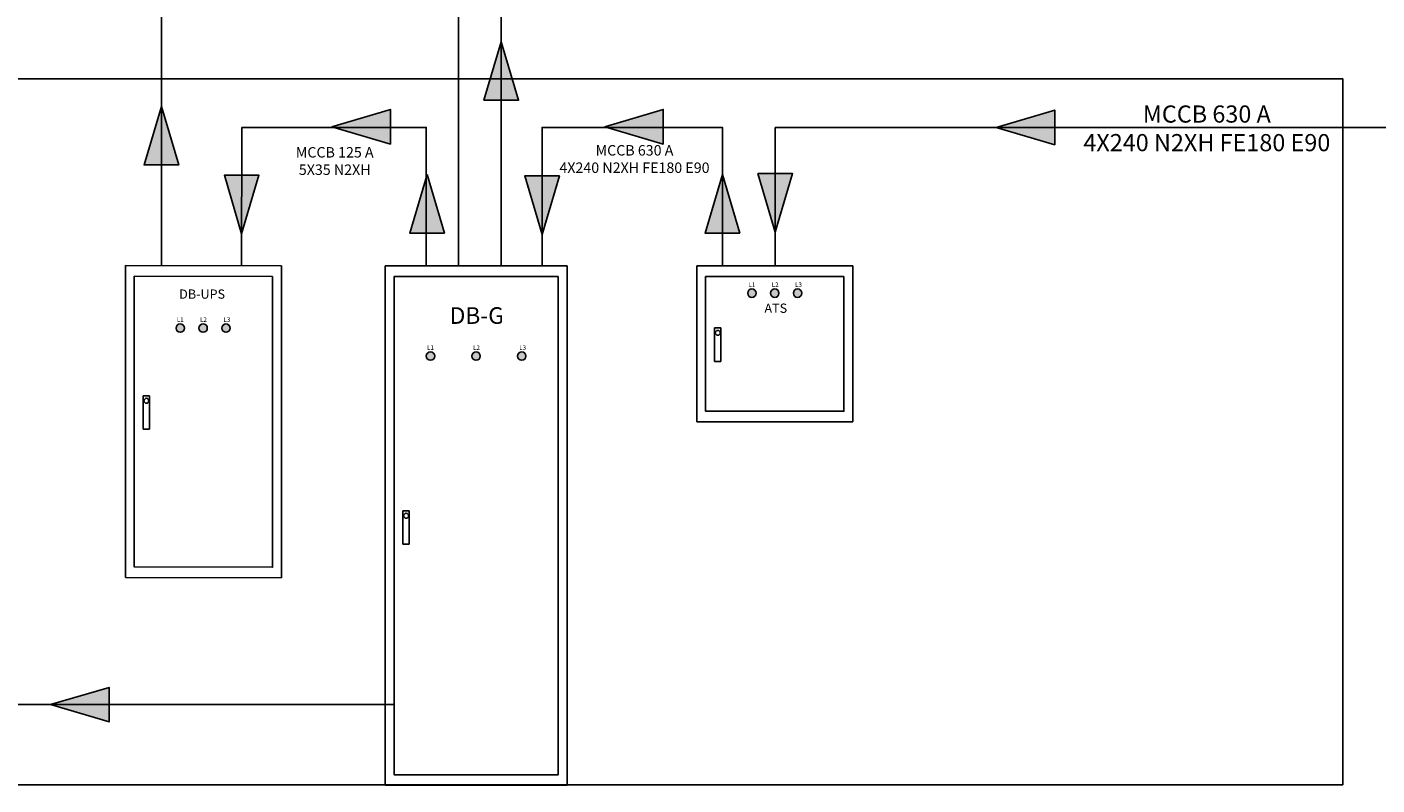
# Model space of a CAD drawing. Header units: inches. Extents: x -1488 to 42192, y -16663 to -7944.
# Tile 5 of 7: x 21963 to 27161, y -13647 to -10728. Entities that reach past the tile are written whole.
import ezdxf

# ---------------------------------------------------------------- set-up
doc = ezdxf.new("R2010")
doc.units = ezdxf.units.IN
doc.header["$MEASUREMENT"] = 0
doc.layers.add('- მაგისრრალური ხაზები', color=7, linetype='Continuous')
doc.layers.add('2_FUERZA', color=252, linetype='Continuous')
doc.styles.get("Standard").update_dxf_attribs({"font": 'arial.ttf'})

msp = doc.modelspace()

# ---------------------------------------------------------------- hatches: boundary and pattern name
at = {"layer": '- მაგისრრალური ხაზები'}
h = msp.add_hatch(color=1, dxfattribs=at)
h.dxf.hatch_style = 1
h.paths.add_polyline_path([(23789.2, -10784.6), (23722.5, -11010), (23855.9, -11010)])
h = msp.add_hatch(color=1, dxfattribs=at)
h.dxf.hatch_style = 1
h.paths.add_polyline_path([(22480.9, -11033.4), (22414.2, -11258.8), (22547.5, -11258.8)])
h = msp.add_hatch(color=1, dxfattribs=at)
h.dxf.hatch_style = 1
h.paths.add_polyline_path([(23137.3, -11112), (23362.7, -11178.7), (23362.7, -11045.3)])
h = msp.add_hatch(color=1, dxfattribs=at)
h.dxf.hatch_style = 1
h.paths.add_polyline_path([(24187.8, -11112), (24413.3, -11178.7), (24413.3, -11045.3)])
h = msp.add_hatch(color=5, dxfattribs=at)
h.dxf.hatch_style = 1
h.paths.add_polyline_path([(25695.4, -11114.5), (25920.8, -11181.2), (25920.8, -11047.8)])
h = msp.add_hatch(color=1, dxfattribs=at)
h.dxf.hatch_style = 1
h.paths.add_polyline_path([(22789.7, -11523.7), (22856.4, -11298.3), (22723, -11298.3)])
h = msp.add_hatch(color=1, dxfattribs=at)
h.dxf.hatch_style = 1
h.paths.add_polyline_path([(23503.9, -11295.9), (23437.2, -11521.3), (23570.6, -11521.3)])
h = msp.add_hatch(color=1, dxfattribs=at)
h.dxf.hatch_style = 1
h.paths.add_polyline_path([(23946.5, -11526.4), (24013.2, -11301), (23879.8, -11301)])
h = msp.add_hatch(color=1, dxfattribs=at)
h.dxf.hatch_style = 1
h.paths.add_polyline_path([(24641.1, -11295.9), (24574.4, -11521.3), (24707.8, -11521.3)])
h = msp.add_hatch(color=5, dxfattribs=at)
h.dxf.hatch_style = 1
h.paths.add_polyline_path([(24844.1, -11517.8), (24910.8, -11292.3), (24777.4, -11292.3)])
h = msp.add_hatch(color=1, dxfattribs=at)
h.dxf.hatch_style = 1
h.paths.add_polyline_path([(22053.5, -13337.6), (22278.9, -13404.3), (22278.9, -13271)])
h = msp.add_hatch(color=3)
h.dxf.hatch_style = 1
h.paths.add_polyline_path([(24770.7, -11752.7, 1), (24738.3, -11752.7, 1)])
h.paths.add_polyline_path([(24826.3, -11752.7, 1), (24858.7, -11752.7, 1)])
h.paths.add_polyline_path([(24946.7, -11752.7, 1), (24914.3, -11752.7, 1)])
h = msp.add_hatch(color=3)
h.dxf.hatch_style = 1
h.paths.add_polyline_path([(22569.5, -11887.1, 1), (22537.1, -11887.1, 1)])
h.paths.add_polyline_path([(22625.1, -11887.1, 1), (22657.5, -11887.1, 1)])
h.paths.add_polyline_path([(22745.5, -11887.1, 1), (22713.1, -11887.1, 1)])
h = msp.add_hatch(color=3)
h.dxf.hatch_style = 1
h.paths.add_polyline_path([(23500.6, -11995, 1), (23533, -11995, 1)])
h.paths.add_polyline_path([(23676.3, -11995, 1), (23708.7, -11995, 1)])
h.paths.add_polyline_path([(23884.4, -11995, 1), (23852, -11995, 1)])

# ---------------------------------------------------------------- linework, layer by layer
for points in [[(23789.2, -10784.6), (23722.5, -11010), (23855.9, -11010), (23789.2, -10784.6)], [(22480.9, -11033.4), (22414.2, -11258.8), (22547.5, -11258.8), (22480.9, -11033.4)], [(23137.3, -11112), (23362.7, -11178.7), (23362.7, -11045.3), (23137.3, -11112)], [(24187.8, -11112), (24413.3, -11178.7), (24413.3, -11045.3), (24187.8, -11112)], [(25695.4, -11114.5), (25920.8, -11181.2), (25920.8, -11047.8), (25695.4, -11114.5)], [(22789.7, -11523.7), (22856.4, -11298.3), (22723, -11298.3), (22789.7, -11523.7)], [(23503.9, -11295.9), (23437.2, -11521.3), (23570.6, -11521.3), (23503.9, -11295.9)], [(23946.5, -11526.4), (24013.2, -11301), (23879.8, -11301), (23946.5, -11526.4)], [(24641.1, -11295.9), (24574.4, -11521.3), (24707.8, -11521.3), (24641.1, -11295.9)], [(24844.1, -11517.8), (24910.8, -11292.3), (24777.4, -11292.3), (24844.1, -11517.8)], [(22053.5, -13337.6), (22278.9, -13404.3), (22278.9, -13271), (22053.5, -13337.6)]]:
    msp.add_lwpolyline(points, dxfattribs=at)
at = {"color": 1}
for points in [[(22481.3, -11647), (22481.3, -9663.3)], [(23624.4, -11648.1), (23624.4, -9663.3)], [(23789.2, -11648.1), (23789.2, -10416), (24641.4, -10416)], [(23500.4, -11648.1), (23500.4, -11114.5), (22790.7, -11114.5), (22789.4, -11647.7)], [(24641.1, -11648.1), (24641.1, -11114.5), (23946.5, -11114.5), (23946.5, -11648.1)], [(23376.3, -13337.6), (21408.1, -13337.6)]]:
    msp.add_lwpolyline(points, dxfattribs=at)
for points in [[(18302.1, -10926.7), (27029.8, -10926.7), (27029.8, -13646), (18302.1, -13646)], [(22942.5, -11648.1), (22942.5, -12848.8), (22342.5, -12847.4), (22342.5, -11646.7)], [(22908.7, -11688.7), (22908.7, -12808.2), (22376.3, -12806.8), (22376.3, -11687.3)], [(24042.5, -11648.1), (24042.5, -13648.1), (23342.5, -13648.1), (23342.5, -11648.1)], [(24008.7, -11688.7), (24008.7, -13607.5), (23376.3, -13607.5), (23376.3, -11688.7)], [(25142.5, -11648.1), (25142.5, -12248.1), (24542.5, -12248.1), (24542.5, -11648.1)], [(25108.7, -11688.7), (25108.7, -12207.5), (24576.3, -12207.5), (24576.3, -11688.7)]]:
    msp.add_lwpolyline(points, close=True)
at = {"color": 5}
for points in [[(24844.1, -11648.1), (24844.1, -11114.5)], [(28029, -11114.5), (24844.1, -11114.5)]]:
    msp.add_lwpolyline(points, dxfattribs=at)
for centre in [(24754.5, -11752.7), (24842.5, -11752.7), (24930.5, -11752.7), (22553.3, -11887.1), (22641.3, -11887.1), (22729.3, -11887.1), (23516.8, -11995), (23692.5, -11995), (23868.2, -11995)]:
    msp.add_circle(centre, 16.2)
at = {"layer": '2_FUERZA', "color": 0, "linetype": 'ByBlock'}
for p, q in [((24610.7, -11886.6), (24610.7, -12015.5)), ((24635.2, -11886.6), (24610.7, -11886.6)), ((24635.2, -12015.5), (24635.2, -11886.6)), ((24610.7, -12015.5), (24635.2, -12015.5)), ((22410.7, -12148.3), (22410.7, -12277.1)), ((22435.2, -12148.3), (22410.7, -12148.3)), ((22435.2, -12277.1), (22435.2, -12148.3)), ((22410.7, -12277.1), (22435.2, -12277.1)), ((23410.7, -12591.2), (23410.7, -12720)), ((23435.2, -12591.2), (23410.7, -12591.2)), ((23435.2, -12720), (23435.2, -12591.2)), ((23410.7, -12720), (23435.2, -12720))]:
    msp.add_line(p, q, dxfattribs=at)
for centre in [(24622.9, -11905.5), (22422.9, -12167.1), (23422.9, -12610.1)]:
    msp.add_circle(centre, 9.43, dxfattribs=at)

# ---------------------------------------------------------------- texts
at = {"attachment_point": 1}
for s, width, gutter_width, insert, char_height in [('\\pxqc;{\\fSylfaen|b0|i0|c0|p18;MCCB 630 A\\P4X240 N2XH FE180 E90}', 1398.194, 0.654, (25807.1, -11029.8), 66.079), ('\\pxqc;{\\fSylfaen|b0|i0|c0|p18;MCCB 125 A\\P5X35 N2XH }', 850.06, 0.397, (22723, -11190.2), 40.174), ('\\pxqc;{\\fSylfaen|b0|i0|c0|p18;MCCB 630 A\\P4X240 N2XH FE180 E90  }', 850.06, 0.397, (23877.3, -11182.5), 40.174), ('{\\fSylfaen|b0|i0|c0|p18;DB-UPS}', 632.036, 0.352, (22549, -11738.5), 35.584), ('{\\fSylfaen|b0|i0|c0|p18;L1}', 311.21, 0.173, (24741.5, -11711.4), 17.521), ('{\\fSylfaen|b0|i0|c0|p18;L2}', 311.21, 0.173, (24830.9, -11711.4), 17.521), ('{\\fSylfaen|b0|i0|c0|p18;L3}', 311.21, 0.173, (24920.8, -11711.4), 17.521), ('{\\fSylfaen|b0|i0|c0|p18;ATS}', 632.036, 0.352, (24802.7, -11792.9), 35.584), ('{\\fSylfaen|b0|i0|c0|p18;L1}', 311.21, 0.173, (22540.3, -11845.8), 17.521), ('{\\fSylfaen|b0|i0|c0|p18;L2}', 311.21, 0.173, (22629.7, -11845.8), 17.521), ('{\\fSylfaen|b0|i0|c0|p18;L3}', 311.21, 0.173, (22719.6, -11845.8), 17.521), ('{\\fSylfaen|b0|i0|c0|p18;DB-G}', 1137.51, 0.633, (23591.1, -11806.9), 64.042), ('{\\fSylfaen|b0|i0|c0|p18;L1}', 311.21, 0.173, (23503.7, -11953.7), 17.521), ('{\\fSylfaen|b0|i0|c0|p18;L2}', 311.21, 0.173, (23680.9, -11953.7), 17.521), ('{\\fSylfaen|b0|i0|c0|p18;L3}', 311.21, 0.173, (23858.5, -11953.7), 17.521)]:
    msp.add_mtext_dynamic_manual_height_columns(s, width=width, gutter_width=gutter_width, heights=[0], dxfattribs=dict(at, insert=insert, char_height=char_height))

doc.saveas('drawing.dxf')
